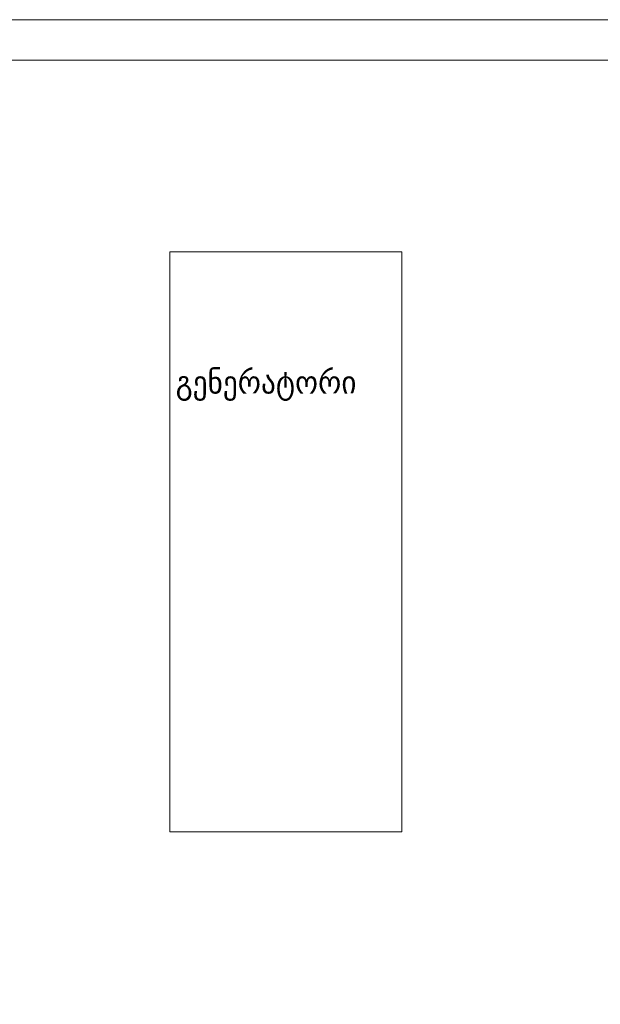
# Model space of a CAD drawing. Header units: inches. Extents: x -78787 to 29484, y -9517 to 23232.
# Tile 246 of 256: x -491 to 2012, y 13975 to 18218. Entities that reach past the tile are written whole.
import ezdxf
from ezdxf.enums import TextEntityAlignment as Align

# ---------------------------------------------------------------- set-up
doc = ezdxf.new("R2010")
doc.units = ezdxf.units.IN
doc.header["$MEASUREMENT"] = 0
for name, color, linetype, lineweight in [('New_2D Drafting - General_Pen_No__2', 8, 'Continuous', 15), ('New_Drawing & Figure_Pen_No__1', 7, 'Continuous', 13), ('Structural - Bearing_Pen_No__1', 7, 'Continuous', 13)]:
    doc.layers.add(name, color=color, linetype=linetype, lineweight=lineweight)
doc.layers.add('Structural - Bearing', color=7, linetype='Continuous')
doc.layers.add('Structural - Grid', color=7, linetype='Continuous')
doc.layers.add('Structural - Grid_Pen_No__81', color=7, linetype='Continuous', lineweight=20, true_color=0x6a6a6a)
doc.styles.add('GENERATED_STYLE_2', font='txt')

# ---------------------------------------------------------------- blocks, each defined once
blk = doc.blocks.new('Slab_1', base_point=(-47183.8, 14488))
at = {"layer": 'Structural - Bearing_Pen_No__1', "color": 7, "linetype": 'Continuous', "lineweight": 13, "flags": 128}
blk.add_lwpolyline([(-47183.8, 14488), (1166.2, 14488), (1166.2, 32488), (-317.2, 32488), (-317.2, 39238), (-26465.1, 39238), (-29183.8, 32838), (-47183.8, 32838)], close=True, dxfattribs=at)
blk = doc.blocks.new('Standard grid marker')
at = {"layer": 'Structural - Grid_Pen_No__81', "color": 251, "linetype": 'Continuous', "lineweight": 20, "true_color": 0x6a6a6a}
blk.add_line((1000, 0), (51328.1, 0), dxfattribs=at)
at = {"layer": 'Structural - Grid_Pen_No__81', "color": 251, "lineweight": 20, "true_color": 0x6a6a6a, "style": 'GENERATED_STYLE_2'}
for tag, p in [('AC_MarkerText_1_0', (-100, -144)), ('AC_MarkerText_1_1', (52428.1, -144))]:
    blk.add_attdef(tag, text='', height=100, rotation=180, dxfattribs=at).set_placement(p, align=Align.TOP_CENTER)

msp = doc.modelspace()

# ---------------------------------------------------------------- linework, layer by layer
at = {"layer": 'New_2D Drafting - General_Pen_No__2', "color": 8, "linetype": 'Continuous', "lineweight": 15, "flags": 128}
msp.add_lwpolyline([(155.93152, 17218.35514), (155.93152, 14718.35514), (1155.93152, 14718.35514), (1155.93152, 17218.35514)], close=True, dxfattribs=at)

# ---------------------------------------------------------------- block references
at = {"layer": 'Structural - Bearing', "color": 7, "linetype": 'Continuous', "lineweight": 13}
msp.add_blockref('Slab_1', (-21844.06848, -6531.64486), dxfattribs=at)
at = {"layer": 'Structural - Grid', "color": 8, "linetype": 'Continuous', "lineweight": 15, "zscale": 1000, "rotation": 180}
msp.add_blockref('Standard grid marker', (29284.00379, 18043.35514), dxfattribs=at)

# ---------------------------------------------------------------- texts
at = {"layer": 'New_Drawing & Figure_Pen_No__1', "color": 7, "linetype": 'Continuous', "lineweight": 13, "insert": (181.43727, 16574.82903), "char_height": 100, "attachment_point": 7, "style": 'GENERATED_STYLE_2'}
msp.add_mtext('\\A1;{\\pql;\\fBOG 2018|b0|i0|c0|p0;\\W1.000000;გენერატორი}', dxfattribs=at)

doc.saveas('drawing.dxf')
